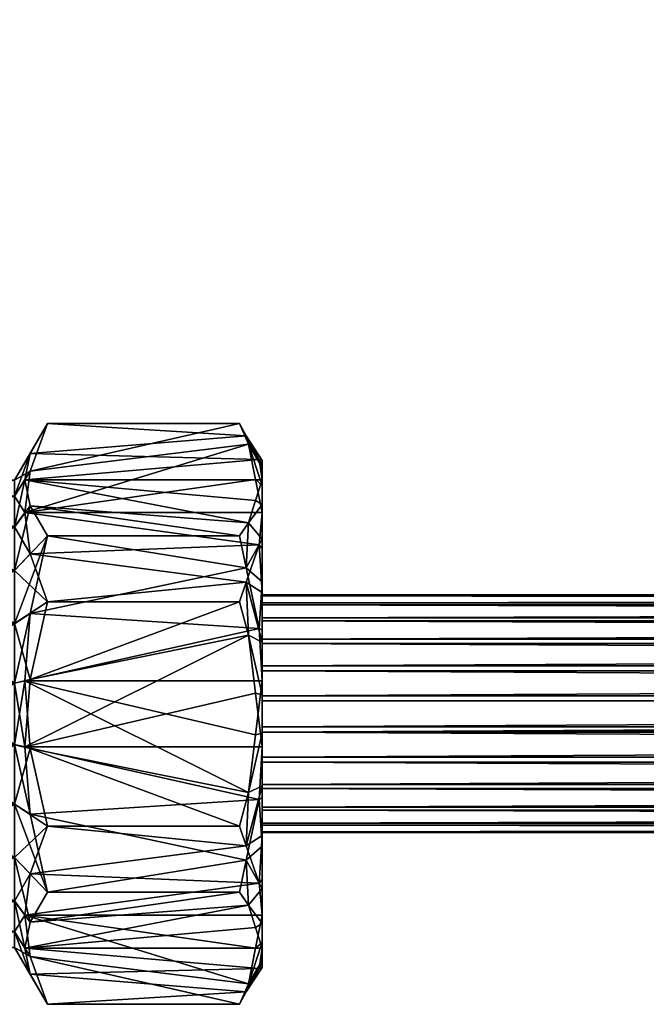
# Model space of a CAD drawing. Extents: x -0.028 to 0.426, y -0.068 to 0.017.
# Tile 235 of 256: x 0.121 to 0.142, y -0.025 to 0.008. Entities that reach past the tile are written whole.
import ezdxf

# ---------------------------------------------------------------- set-up
doc = ezdxf.new("R2010")
doc.units = 0
doc.layers.add('mesh', color=7, linetype='CONTINUOUS')

msp = doc.modelspace()

# ---------------------------------------------------------------- meshes
at = {"layer": 'mesh'}
mesh = msp.add_polyface(dxfattribs=at)
corners = [(0.29679, 0.003044, -0.03641), (0.295052, 0.005415, -0.025529), (0.29679, 0.003044, -0.024874), (0.295052, 0.005415, -0.035755), (0.296236, 0.008105, -0.024874), (0.296236, 0.008105, -0.03641), (0.297062, 0.007978, -0.024392), (0.29701, 0.005629, -0.024392), (0.29701, 0.005629, -0.036892), (0.296457, 0.006609, 0.015034), (0.296781, 0.00415, -0.022893), (0.296457, 0.006609, -0.022893), (0.319205, -0.013713, -0.000301), (0.12951, -0.013713, -0.000301), (0.319205, -0.014727, -0.000549), (0.319205, -0.012798, 0.000201), (0.12951, -0.012798, 0.000201), (0.319205, -0.012043, 0.000923), (0.12951, -0.012043, 0.000923), (0.319205, -0.011502, 0.001816), (0.12951, -0.011502, 0.001816), (0.319205, -0.011209, 0.002818), (0.12951, -0.011209, 0.002818), (0.319205, -0.011187, 0.003862), (0.12951, -0.011163, 0.003427), (0.12951, -0.015771, -0.000527), (0.319205, -0.015163, -0.000573), (0.12951, -0.014727, -0.000549), (0.319205, -0.011435, 0.004877), (0.12951, -0.011435, 0.004877), (0.319205, -0.011937, 0.005792), (0.12951, -0.011937, 0.005792), (0.319205, -0.012659, 0.006546), (0.12951, -0.012659, 0.006546), (0.319205, -0.013552, 0.007088), (0.12951, -0.013552, 0.007088), (0.319205, -0.014554, 0.00738), (0.12951, -0.014554, 0.00738), (0.319205, -0.015598, 0.007403), (0.12951, -0.015598, 0.007403), (0.12951, -0.016613, 0.007155), (0.319205, -0.016613, 0.007155), (0.12951, -0.017528, 0.006653), (0.319205, -0.017528, 0.006653), (0.12951, -0.018282, 0.005931), (0.319205, -0.018282, 0.005931), (0.12951, -0.018824, 0.005038), (0.319205, -0.018824, 0.005038), (0.12951, -0.019116, 0.004035), (0.319205, -0.019116, 0.004035), (0.12951, -0.019139, 0.002991), (0.319205, -0.019139, 0.002991), (0.12951, -0.018891, 0.001977), (0.319205, -0.018891, 0.001977), (0.12951, -0.018389, 0.001062), (0.319205, -0.018389, 0.001062), (0.12951, -0.017667, 0.000307), (0.319205, -0.017667, 0.000307), (0.12951, -0.016774, -0.000234), (0.319205, -0.016774, -0.000234), (0.319205, -0.015771, -0.000527)]
mesh.append_faces([[corners[k] for k in face] for face in [(0, 1, 2, 2), (3, 1, 0, 0), (4, 3, 5, 5), (1, 3, 4, 4), (6, 1, 4, 4), (7, 2, 1, 1), (8, 5, 3, 3), (9, 10, 11, 11), (12, 13, 14, 14), (15, 16, 12, 12), (17, 18, 15, 15), (19, 20, 17, 17), (21, 22, 19, 19), (23, 24, 21, 21), (14, 25, 26, 26), (13, 27, 14, 14), (28, 29, 23, 23), (30, 31, 28, 28), (32, 33, 30, 30), (34, 35, 32, 32), (36, 37, 34, 34), (38, 39, 36, 36), (38, 40, 39, 39), (41, 40, 38, 38), (41, 42, 40, 40), (43, 42, 41, 41), (43, 44, 42, 42), (45, 44, 43, 43), (45, 46, 44, 44), (47, 46, 45, 45), (47, 48, 46, 46), (49, 48, 47, 47), (49, 50, 48, 48), (51, 50, 49, 49), (51, 52, 50, 50), (53, 52, 51, 51), (53, 54, 52, 52), (55, 54, 53, 53), (55, 56, 54, 54), (57, 56, 55, 55), (57, 58, 56, 56), (59, 58, 57, 57), (59, 25, 58, 58), (60, 25, 59, 59), (60, 26, 25, 25)]])
mesh = msp.add_polyface(dxfattribs=at)
corners = [(0.121212, -0.014136, 0.01126), (0.121558, -0.014058, 0.011855), (0.121212, -0.016198, 0.011259), (0.121731, -0.0118, 0.011559), (0.121212, -0.012144, 0.010727), (0.122317, -0.009192, 0.011217), (0.121212, -0.010357, 0.009697), (0.121731, -0.008184, 0.008788), (0.121212, -0.008898, 0.00824), (0.121558, -0.007312, 0.006684), (0.121212, -0.007866, 0.006454), (0.121731, -0.006439, 0.00458), (0.121212, -0.007331, 0.004462), (0.122317, -0.005431, 0.002151), (0.121212, -0.00733, 0.0024), (0.121731, -0.007031, 0.000064), (0.121212, -0.007863, 0.000408), (0.121558, -0.008416, -0.001744), (0.121212, -0.008893, -0.001379), (0.121731, -0.009802, -0.003551), (0.121212, -0.01035, -0.002838), (0.122317, -0.011402, -0.005639), (0.121212, -0.012136, -0.00387), (0.121731, -0.014009, -0.005297), (0.121212, -0.014127, -0.004405), (0.121558, -0.016268, -0.005001), (0.129049, -0.008757, 0.010168), (0.129049, -0.006122, 0.00125), (0.129049, -0.012528, -0.005491), (0.11821, -0.014136, 0.01126), (0.11821, -0.012144, 0.010727), (0.118177, -0.010359, 0.009695), (0.11821, -0.008898, 0.00824), (0.11821, -0.007866, 0.006454), (0.11821, -0.007331, 0.004462), (0.11821, -0.00733, 0.0024), (0.11821, -0.007863, 0.000408), (0.11821, -0.008893, -0.001379), (0.11821, -0.01035, -0.002838), (0.11821, -0.012136, -0.00387), (0.11821, -0.014127, -0.004405), (0.121212, -0.01619, -0.004406)]
mesh.append_faces([[corners[k] for k in face] for face in [(0, 1, 2, 2), (0, 3, 1, 1), (4, 3, 0, 0), (4, 5, 3, 3), (6, 5, 4, 4), (6, 7, 5, 5), (8, 7, 6, 6), (8, 9, 7, 7), (10, 9, 8, 8), (10, 11, 9, 9), (12, 11, 10, 10), (12, 13, 11, 11), (14, 13, 12, 12), (14, 15, 13, 13), (16, 15, 14, 14), (16, 17, 15, 15), (18, 17, 16, 16), (18, 19, 17, 17), (20, 19, 18, 18), (20, 21, 19, 19), (22, 21, 20, 20), (22, 23, 21, 21), (24, 23, 22, 22), (24, 25, 23, 23), (26, 7, 9, 9), (27, 15, 17, 17), (28, 23, 25, 25), (29, 4, 0, 0), (30, 6, 4, 4), (31, 8, 6, 6), (32, 10, 8, 8), (33, 12, 10, 10), (34, 14, 12, 12), (35, 14, 34, 34), (35, 16, 14, 14), (36, 16, 35, 35), (36, 18, 16, 16), (37, 18, 36, 36), (37, 20, 18, 18), (38, 20, 37, 37), (38, 22, 20, 20), (39, 22, 38, 38), (39, 24, 22, 22), (40, 24, 39, 39), (40, 41, 24, 24)]])
mesh = msp.add_polyface(dxfattribs=at)
corners = [(0.128976, -0.010261, 0.011357), (0.128751, -0.009192, 0.011217), (0.129049, -0.008757, 0.010168), (0.12951, -0.008142, 0.008219), (0.129288, -0.008008, 0.008362), (0.12951, -0.009308, 0.009589), (0.12951, -0.010735, 0.010682), (0.129405, -0.0123, 0.011624), (0.128976, -0.005844, 0.003147), (0.128751, -0.005431, 0.002151), (0.129049, -0.006122, 0.00125), (0.12951, -0.007503, -0.000257), (0.129288, -0.007311, -0.000302), (0.12951, -0.006899, 0.001437), (0.12951, -0.006665, 0.00322), (0.129405, -0.006632, 0.005046), (0.128976, -0.010746, -0.004783), (0.128751, -0.011402, -0.005639), (0.129049, -0.012528, -0.005491), (0.12951, -0.014523, -0.005049), (0.129288, -0.014466, -0.005237), (0.12951, -0.012754, -0.004725), (0.12951, -0.011093, -0.004036), (0.129405, -0.009495, -0.003151), (0.122317, -0.009192, 0.011217), (0.121731, -0.0118, 0.011559), (0.121558, -0.014058, 0.011855), (0.12951, -0.014058, 0.011855), (0.129288, -0.01586, 0.012091), (0.121558, -0.007312, 0.006684), (0.121731, -0.008184, 0.008788), (0.122317, -0.005431, 0.002151), (0.121731, -0.006439, 0.00458), (0.12951, -0.007312, 0.006684), (0.121558, -0.008416, -0.001744), (0.121731, -0.007031, 0.000064), (0.122317, -0.011402, -0.005639), (0.121731, -0.009802, -0.003551), (0.12951, -0.008416, -0.001744), (0.121558, -0.016268, -0.005001), (0.121731, -0.014009, -0.005297)]
mesh.append_faces([[corners[k] for k in face] for face in [(0, 1, 2, 2), (3, 2, 4, 4), (5, 2, 3, 3), (5, 0, 2, 2), (6, 0, 5, 5), (6, 7, 0, 0), (8, 9, 10, 10), (11, 10, 12, 12), (13, 10, 11, 11), (13, 8, 10, 10), (14, 8, 13, 13), (14, 15, 8, 8), (16, 17, 18, 18), (19, 18, 20, 20), (21, 18, 19, 19), (21, 16, 18, 18), (22, 16, 21, 21), (22, 23, 16, 16), (0, 24, 1, 1), (0, 25, 24, 24), (7, 25, 0, 0), (7, 26, 25, 25), (27, 26, 7, 7), (27, 28, 26, 26), (2, 29, 4, 4), (1, 30, 2, 2), (1, 24, 30, 30), (8, 31, 9, 9), (8, 32, 31, 31), (15, 32, 8, 8), (15, 29, 32, 32), (33, 29, 15, 15), (33, 4, 29, 29), (10, 34, 12, 12), (9, 35, 10, 10), (9, 31, 35, 35), (16, 36, 17, 17), (16, 37, 36, 36), (23, 37, 16, 16), (23, 34, 37, 37), (38, 34, 23, 23), (38, 12, 34, 34), (18, 39, 20, 20), (17, 40, 18, 18), (17, 36, 40, 40)]])
mesh = msp.add_polyface(dxfattribs=at)
corners = [(0.12951, -0.019139, 0.002991), (0.12951, -0.02366, 0.003634), (0.12951, -0.019116, 0.004035), (0.12951, -0.023514, 0.001842), (0.12951, -0.018891, 0.001977), (0.12951, -0.023014, 0.00017), (0.12951, -0.018389, 0.001062), (0.12951, -0.022183, -0.001365), (0.12951, -0.017667, 0.000307), (0.12951, -0.021018, -0.002735), (0.12951, -0.019591, -0.003829), (0.12951, -0.016774, -0.000234), (0.12951, -0.017965, -0.004598), (0.12951, -0.015771, -0.000527), (0.12951, -0.016268, -0.005001), (0.12951, -0.014727, -0.000549), (0.12951, -0.014523, -0.005049), (0.12951, -0.013713, -0.000301), (0.12951, -0.017528, 0.006653), (0.12951, -0.019232, 0.010889), (0.12951, -0.016613, 0.007155), (0.12951, -0.020711, 0.009866), (0.12951, -0.018282, 0.005931), (0.12951, -0.021909, 0.008598), (0.12951, -0.018824, 0.005038), (0.12951, -0.022823, 0.007111), (0.12951, -0.008142, 0.008219), (0.129288, -0.008008, 0.008362), (0.12951, -0.007312, 0.006684), (0.12951, -0.01236, 0.011452), (0.129405, -0.0123, 0.011624), (0.12951, -0.010735, 0.010682), (0.12951, -0.014058, 0.011855), (0.12951, -0.007503, -0.000257), (0.129288, -0.007311, -0.000302), (0.12951, -0.008416, -0.001744), (0.12951, -0.006812, 0.005012), (0.129405, -0.006632, 0.005046), (0.12951, -0.006665, 0.00322), (0.129288, -0.014466, -0.005237), (0.12951, -0.009615, -0.003013), (0.129405, -0.009495, -0.003151), (0.12951, -0.011093, -0.004036), (0.129288, -0.022318, -0.001509), (0.129049, -0.021569, -0.003314), (0.129405, -0.018026, -0.004771), (0.129288, -0.023015, 0.007156), (0.12951, -0.023427, 0.005417), (0.129049, -0.024204, 0.005604), (0.129405, -0.023694, 0.001808), (0.12951, -0.015803, 0.011903), (0.129288, -0.01586, 0.012091), (0.12951, -0.017571, 0.011579), (0.129049, -0.017798, 0.012345), (0.129405, -0.020831, 0.010005)]
mesh.append_faces([[corners[k] for k in face] for face in [(0, 1, 2, 2), (0, 3, 1, 1), (4, 3, 0, 0), (4, 5, 3, 3), (6, 5, 4, 4), (6, 7, 5, 5), (8, 7, 6, 6), (8, 9, 7, 7), (8, 10, 9, 9), (11, 10, 8, 8), (11, 12, 10, 10), (13, 12, 11, 11), (13, 14, 12, 12), (15, 14, 13, 13), (15, 16, 14, 14), (17, 16, 15, 15), (18, 19, 20, 20), (18, 21, 19, 19), (22, 21, 18, 18), (22, 23, 21, 21), (24, 23, 22, 22), (24, 25, 23, 23), (2, 25, 24, 24), (26, 27, 28, 28), (29, 30, 31, 31), (29, 32, 30, 30), (33, 34, 35, 35), (36, 37, 38, 38), (36, 28, 37, 37), (16, 39, 14, 14), (40, 41, 42, 42), (40, 35, 41, 41), (7, 43, 5, 5), (9, 44, 7, 7), (12, 45, 10, 10), (12, 14, 45, 45), (25, 46, 23, 23), (47, 48, 25, 25), (3, 49, 1, 1), (3, 5, 49, 49), (50, 51, 32, 32), (52, 53, 50, 50), (21, 54, 19, 19), (21, 23, 54, 54)]])
mesh = msp.add_polyface(dxfattribs=at)
corners = [(0.12951, -0.019116, 0.004035), (0.12951, -0.023427, 0.005417), (0.12951, -0.022823, 0.007111), (0.12951, -0.02366, 0.003634), (0.12951, -0.013713, -0.000301), (0.12951, -0.012754, -0.004725), (0.12951, -0.014523, -0.005049), (0.12951, -0.011093, -0.004036), (0.12951, -0.012798, 0.000201), (0.12951, -0.009615, -0.003013), (0.12951, -0.012043, 0.000923), (0.12951, -0.008416, -0.001744), (0.12951, -0.011502, 0.001816), (0.12951, -0.007503, -0.000257), (0.12951, -0.011209, 0.002818), (0.12951, -0.006899, 0.001437), (0.12951, -0.011163, 0.003427), (0.12951, -0.006665, 0.00322), (0.12951, -0.011187, 0.003862), (0.12951, -0.006812, 0.005012), (0.12951, -0.011435, 0.004877), (0.12951, -0.007312, 0.006684), (0.12951, -0.011937, 0.005792), (0.12951, -0.008142, 0.008219), (0.12951, -0.012659, 0.006546), (0.12951, -0.009308, 0.009589), (0.12951, -0.010735, 0.010682), (0.12951, -0.013552, 0.007088), (0.12951, -0.01236, 0.011452), (0.12951, -0.014554, 0.00738), (0.12951, -0.014058, 0.011855), (0.12951, -0.015598, 0.007403), (0.12951, -0.015803, 0.011903), (0.12951, -0.016613, 0.007155), (0.12951, -0.017571, 0.011579), (0.12951, -0.019232, 0.010889), (0.319205, -0.013713, -0.000301), (0.319205, -0.012798, 0.000201), (0.319205, -0.012043, 0.000923), (0.319205, -0.011502, 0.001816), (0.319205, -0.011209, 0.002818), (0.319205, -0.014727, -0.000549), (0.12951, -0.014727, -0.000549), (0.12951, -0.015771, -0.000527), (0.319205, -0.011187, 0.003862), (0.319205, -0.011435, 0.004877), (0.319205, -0.011937, 0.005792), (0.319205, -0.012659, 0.006546), (0.319205, -0.013552, 0.007088), (0.319205, -0.014554, 0.00738)]
mesh.append_faces([[corners[k] for k in face] for face in [(0, 1, 2, 2), (3, 1, 0, 0), (4, 5, 6, 6), (4, 7, 5, 5), (8, 7, 4, 4), (8, 9, 7, 7), (10, 9, 8, 8), (10, 11, 9, 9), (12, 11, 10, 10), (12, 13, 11, 11), (14, 13, 12, 12), (14, 15, 13, 13), (16, 15, 14, 14), (16, 17, 15, 15), (18, 17, 16, 16), (18, 19, 17, 17), (20, 19, 18, 18), (20, 21, 19, 19), (22, 21, 20, 20), (22, 23, 21, 21), (24, 23, 22, 22), (24, 25, 23, 23), (24, 26, 25, 25), (27, 26, 24, 24), (27, 28, 26, 26), (29, 28, 27, 27), (29, 30, 28, 28), (31, 30, 29, 29), (31, 32, 30, 30), (33, 32, 31, 31), (33, 34, 32, 32), (35, 34, 33, 33), (36, 8, 4, 4), (37, 10, 8, 8), (38, 12, 10, 10), (39, 14, 12, 12), (40, 16, 14, 14), (41, 42, 43, 43), (44, 18, 16, 16), (44, 20, 18, 18), (45, 22, 20, 20), (46, 24, 22, 22), (47, 27, 24, 24), (48, 29, 27, 27), (49, 31, 29, 29)]])
mesh = msp.add_polyface(dxfattribs=at)
corners = [(0.121212, -0.021428, -0.001386), (0.121731, -0.022141, -0.001934), (0.121212, -0.019969, -0.002843), (0.121558, -0.023014, 0.00017), (0.121212, -0.02246, 0.0004), (0.121731, -0.023887, 0.002273), (0.121212, -0.022995, 0.002391), (0.122317, -0.024895, 0.004703), (0.121212, -0.022996, 0.004454), (0.121731, -0.023295, 0.00679), (0.121212, -0.022463, 0.006446), (0.121558, -0.021909, 0.008598), (0.121212, -0.021433, 0.008233), (0.121731, -0.020524, 0.010405), (0.121212, -0.019976, 0.009692), (0.122317, -0.018924, 0.012493), (0.121212, -0.01819, 0.010724), (0.121731, -0.016316, 0.012151), (0.121212, -0.016198, 0.011259), (0.121558, -0.014058, 0.011855), (0.121212, -0.01619, -0.004406), (0.121558, -0.016268, -0.005001), (0.121212, -0.014127, -0.004405), (0.121731, -0.018526, -0.004705), (0.121212, -0.018182, -0.003873), (0.122317, -0.021133, -0.004363), (0.11821, -0.021428, -0.001386), (0.11821, -0.02246, 0.0004), (0.11821, -0.022995, 0.002391), (0.11821, -0.022996, 0.004454), (0.11821, -0.022463, 0.006446), (0.11821, -0.021433, 0.008233), (0.11821, -0.019976, 0.009692), (0.11821, -0.01819, 0.010724), (0.11821, -0.016198, 0.011259), (0.121212, -0.014136, 0.01126), (0.11821, -0.014136, 0.01126), (0.11821, -0.01619, -0.004406), (0.11821, -0.014127, -0.004405), (0.11821, -0.018182, -0.003873), (0.11821, -0.019969, -0.002843)]
mesh.append_faces([[corners[k] for k in face] for face in [(0, 1, 2, 2), (0, 3, 1, 1), (4, 3, 0, 0), (4, 5, 3, 3), (6, 5, 4, 4), (6, 7, 5, 5), (8, 7, 6, 6), (8, 9, 7, 7), (10, 9, 8, 8), (10, 11, 9, 9), (12, 11, 10, 10), (12, 13, 11, 11), (14, 13, 12, 12), (14, 15, 13, 13), (16, 15, 14, 14), (16, 17, 15, 15), (18, 17, 16, 16), (18, 19, 17, 17), (20, 21, 22, 22), (20, 23, 21, 21), (24, 23, 20, 20), (24, 25, 23, 23), (2, 25, 24, 24), (2, 1, 25, 25), (26, 4, 0, 0), (27, 6, 4, 4), (28, 8, 6, 6), (29, 10, 8, 8), (30, 10, 29, 29), (30, 12, 10, 10), (31, 12, 30, 30), (31, 14, 12, 12), (32, 14, 31, 31), (32, 16, 14, 14), (33, 16, 32, 32), (33, 18, 16, 16), (34, 18, 33, 33), (34, 35, 18, 18), (36, 35, 34, 34), (37, 20, 38, 38), (37, 24, 20, 20), (39, 24, 37, 37), (39, 2, 24, 24), (40, 2, 39, 39), (40, 0, 2, 2)]])
mesh = msp.add_polyface(dxfattribs=at)
corners = [(0.128976, -0.020064, -0.004503), (0.128751, -0.021133, -0.004363), (0.129049, -0.021569, -0.003314), (0.12951, -0.022183, -0.001365), (0.129288, -0.022318, -0.001509), (0.12951, -0.021018, -0.002735), (0.12951, -0.019591, -0.003829), (0.129405, -0.018026, -0.004771), (0.128976, -0.024481, 0.003707), (0.128751, -0.024895, 0.004703), (0.129049, -0.024204, 0.005604), (0.12951, -0.022823, 0.007111), (0.129288, -0.023015, 0.007156), (0.12951, -0.023427, 0.005417), (0.12951, -0.02366, 0.003634), (0.129405, -0.023694, 0.001808), (0.128976, -0.01958, 0.011637), (0.128751, -0.018924, 0.012493), (0.129049, -0.017798, 0.012345), (0.12951, -0.015803, 0.011903), (0.129288, -0.01586, 0.012091), (0.12951, -0.017571, 0.011579), (0.12951, -0.019232, 0.010889), (0.129405, -0.020831, 0.010005), (0.121558, -0.014058, 0.011855), (0.121731, -0.016316, 0.012151), (0.122317, -0.018924, 0.012493), (0.122317, -0.021133, -0.004363), (0.121731, -0.018526, -0.004705), (0.121558, -0.016268, -0.005001), (0.12951, -0.016268, -0.005001), (0.129288, -0.014466, -0.005237), (0.121558, -0.023014, 0.00017), (0.121731, -0.022141, -0.001934), (0.122317, -0.024895, 0.004703), (0.121731, -0.023887, 0.002273), (0.12951, -0.023014, 0.00017), (0.121558, -0.021909, 0.008598), (0.121731, -0.023295, 0.00679), (0.121731, -0.020524, 0.010405), (0.12951, -0.021909, 0.008598)]
mesh.append_faces([[corners[k] for k in face] for face in [(0, 1, 2, 2), (3, 2, 4, 4), (5, 0, 2, 2), (6, 0, 5, 5), (6, 7, 0, 0), (8, 9, 10, 10), (11, 10, 12, 12), (13, 8, 10, 10), (14, 8, 13, 13), (14, 15, 8, 8), (16, 17, 18, 18), (19, 18, 20, 20), (21, 16, 18, 18), (22, 16, 21, 21), (22, 23, 16, 16), (18, 24, 20, 20), (18, 25, 24, 24), (17, 25, 18, 18), (17, 26, 25, 25), (0, 27, 1, 1), (0, 28, 27, 27), (7, 28, 0, 0), (7, 29, 28, 28), (30, 29, 7, 7), (30, 31, 29, 29), (2, 32, 4, 4), (2, 33, 32, 32), (1, 33, 2, 2), (1, 27, 33, 33), (8, 34, 9, 9), (8, 35, 34, 34), (15, 35, 8, 8), (15, 32, 35, 35), (36, 32, 15, 15), (36, 4, 32, 32), (10, 37, 12, 12), (10, 38, 37, 37), (9, 38, 10, 10), (9, 34, 38, 38), (16, 26, 17, 17), (16, 39, 26, 26), (23, 39, 16, 16), (23, 37, 39, 39), (40, 37, 23, 23), (40, 12, 37, 37)]])

doc.saveas('drawing.dxf')
